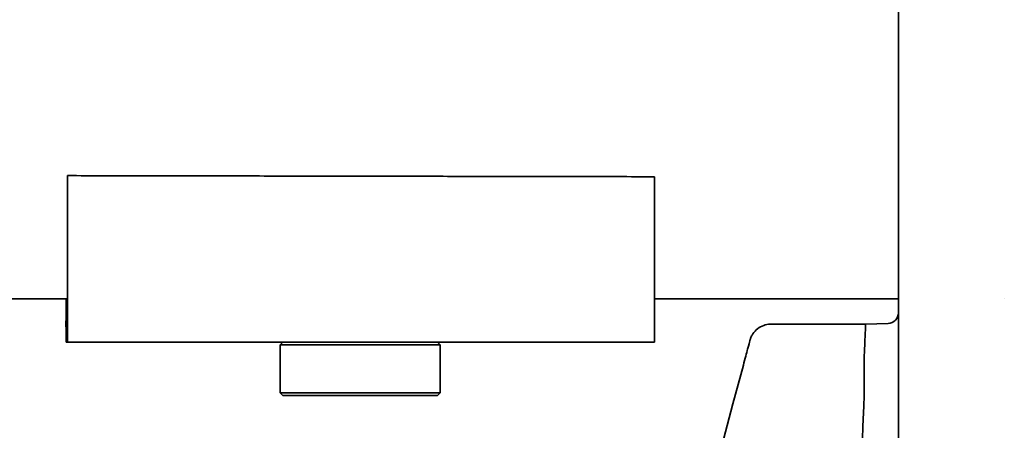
# Model space of a CAD drawing. Header units: millimetres. Extents: x 386 to 874, y 93 to 798.
# Tile 3 of 7: x 500 to 684, y 371 to 448. Entities that reach past the tile are written whole.
import ezdxf

# ---------------------------------------------------------------- set-up
doc = ezdxf.new("R2010")
doc.units = ezdxf.units.MM
doc.header["$LTSCALE"] = 3
doc.layers.add('Krawędzie widoczne(ISO)', color=7, linetype='Continuous', lineweight=35, true_color=0x262659)

msp = doc.modelspace()

# ---------------------------------------------------------------- linework, layer by layer
at = {"layer": 'Krawędzie widoczne(ISO)'}
for p, q in [((664.63, 290.29), (664.63, 753)), ((508.92, 392), (508.92, 419.18)), ((618.92, 418.98), (618.92, 392)), ((508.92, 417.53), (508.92, 392)), ((386.37, 396.1), (508.92, 396.1)), ((508.65, 396.1), (508.65, 392)), ((508.65, 396.1), (508.65, 392)), ((618.92, 396.1), (664.63, 396.1)), ((684.47, 396.1), (684.47, 396.1)), ((640.69, 391.36), (658.48, 391.36)), ((658.48, 391.36), (662.69, 391.51)), ((508.91, 390), (508.65, 390)), ((508.65, 388), (508.91, 388)), ((618.91, 388), (508.91, 388)), ((549.28, 388), (548.78, 387.5)), ((578.78, 387.5), (548.78, 387.5)), ((548.78, 378.5), (548.78, 387.5)), ((578.28, 388), (578.78, 387.5)), ((578.78, 378.5), (578.78, 387.5)), ((636.83, 388.4), (636.83, 388.4)), ((636.83, 388.4), (636.83, 388.4)), ((658.23, 378.23), (658.23, 385.49)), ((635.57, 383.71), (633.63, 376.44)), ((548.78, 378.5), (578.78, 378.5)), ((549.28, 378), (548.78, 378.5)), ((578.28, 378), (578.78, 378.5)), ((578.28, 378), (549.28, 378)), ((630.6, 365.13), (633.63, 376.44))]:
    msp.add_line(p, q, dxfattribs=at)
msp.add_arc((662.63, 393.51), 2, 272, 0, dxfattribs=at)
for centre, major_axis, ratio, start_param, end_param in [((508.78, 493), (0, -96.9), 0.00219, 0.677899, 0.70469), ((508.65, 392), (0, -2), 0.00219, 4.712389, 6.283185), ((508.65, 392), (0, -4), 0.00219, 4.712389, 6.283185), ((508.91, 392), (0, -2), 0.00219, 0, 1.570796), ((508.91, 392), (0, -4), 0.00219, 0, 1.570796), ((618.91, 392), (0, -4), 0.00219, 0, 1.570796), ((85.5, 364.09), (572.72, 14.15), 0.024678, 6.28152, 6.282576)]:
    msp.add_ellipse(centre, major_axis=major_axis, ratio=ratio, start_param=start_param, end_param=end_param, dxfattribs=at)
for points, weights in [([(618.92, 418.98), (563.84, 419.08), (508.92, 419.18)], [1, 0.999998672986, 1]), ([(658.23, 385.49), (658.23, 385.5), (658.23, 385.5)], [1.00165282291, 1.00165282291, 1.00165254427])]:
    msp.add_rational_spline(points, weights, degree=2, dxfattribs=at)
for points, knots in [([(636.83, 388.4), (636.83, 388.4), (636.83, 388.4), (636.83, 388.41), (636.83, 388.41), (636.84, 388.42), (636.84, 388.43), (636.85, 388.46), (636.85, 388.48), (636.88, 388.57), (636.9, 388.64), (637, 388.91), (637.09, 389.11), (637.41, 389.67), (637.68, 390.02), (638.32, 390.61), (638.69, 390.85), (639.47, 391.19), (639.89, 391.3), (640.43, 391.36), (640.56, 391.36), (640.69, 391.36)], [0, 0, 0, 0, 0.0009227, 0.0009227, 0.0017192, 0.0017192, 0.0041086, 0.0041086, 0.0112772, 0.0112772, 0.0327904, 0.0327904, 0.09752, 0.09752, 0.226577, 0.226577, 0.3570934, 0.3570934, 0.482346, 0.482346, 0.5216342, 0.5216342, 0.5216342, 0.5216342]), ([(658.23, 385.5), (658.27, 386.39), (658.3, 387.22), (658.37, 388.69), (658.39, 389.32), (658.44, 390.35), (658.45, 390.73), (658.48, 391.24), (658.48, 391.36), (658.48, 391.36)], [6.027613, 6.027613, 6.027613, 6.027613, 6.40279, 6.40279, 6.780079, 6.780079, 7.157368, 7.157368, 7.534657, 7.534657, 7.534657, 7.534657]), ([(635.57, 383.71), (635.9, 384.91), (636.17, 385.94), (636.58, 387.47), (636.72, 387.99), (636.8, 388.28), (636.81, 388.33), (636.82, 388.37), (636.83, 388.38), (636.83, 388.39), (636.83, 388.39), (636.83, 388.39), (636.83, 388.39), (636.83, 388.39), (636.83, 388.39), (636.83, 388.39), (636.83, 388.39), (636.83, 388.39), (636.83, 388.39), (636.83, 388.39), (636.83, 388.39), (636.83, 388.39), (636.83, 388.39), (636.83, 388.39), (636.83, 388.39), (636.83, 388.39), (636.83, 388.39), (636.83, 388.39), (636.83, 388.39), (636.83, 388.39), (636.83, 388.39), (636.83, 388.39), (636.83, 388.4), (636.83, 388.4)], [0, 0, 0, 0, 0.520002, 0.520002, 1.031089, 1.031089, 1.144942, 1.144942, 1.20215, 1.20215, 1.23079, 1.23079, 1.245114, 1.245114, 1.252276, 1.252276, 1.255857, 1.255857, 1.257648, 1.257648, 1.258543, 1.258543, 1.25899, 1.25899, 1.259214, 1.259214, 1.259326, 1.259326, 1.259383, 1.259383, 1.259412, 1.259412, 1.259453, 1.259453, 1.259453, 1.259453]), ([(657.63, 364.09), (657.68, 365.34), (657.73, 366.63), (657.84, 369.2), (657.9, 370.49), (658, 372.96), (658.06, 374.14), (658.15, 376.32), (658.19, 377.33), (658.23, 378.22)], [6.026732, 6.026732, 6.026732, 6.026732, 6.401012, 6.401012, 6.778281, 6.778281, 7.155549, 7.155549, 7.532459, 7.532459, 7.532459, 7.532459])]:
    msp.add_open_spline(points, degree=3, knots=knots, dxfattribs=at)

doc.saveas('drawing.dxf')
